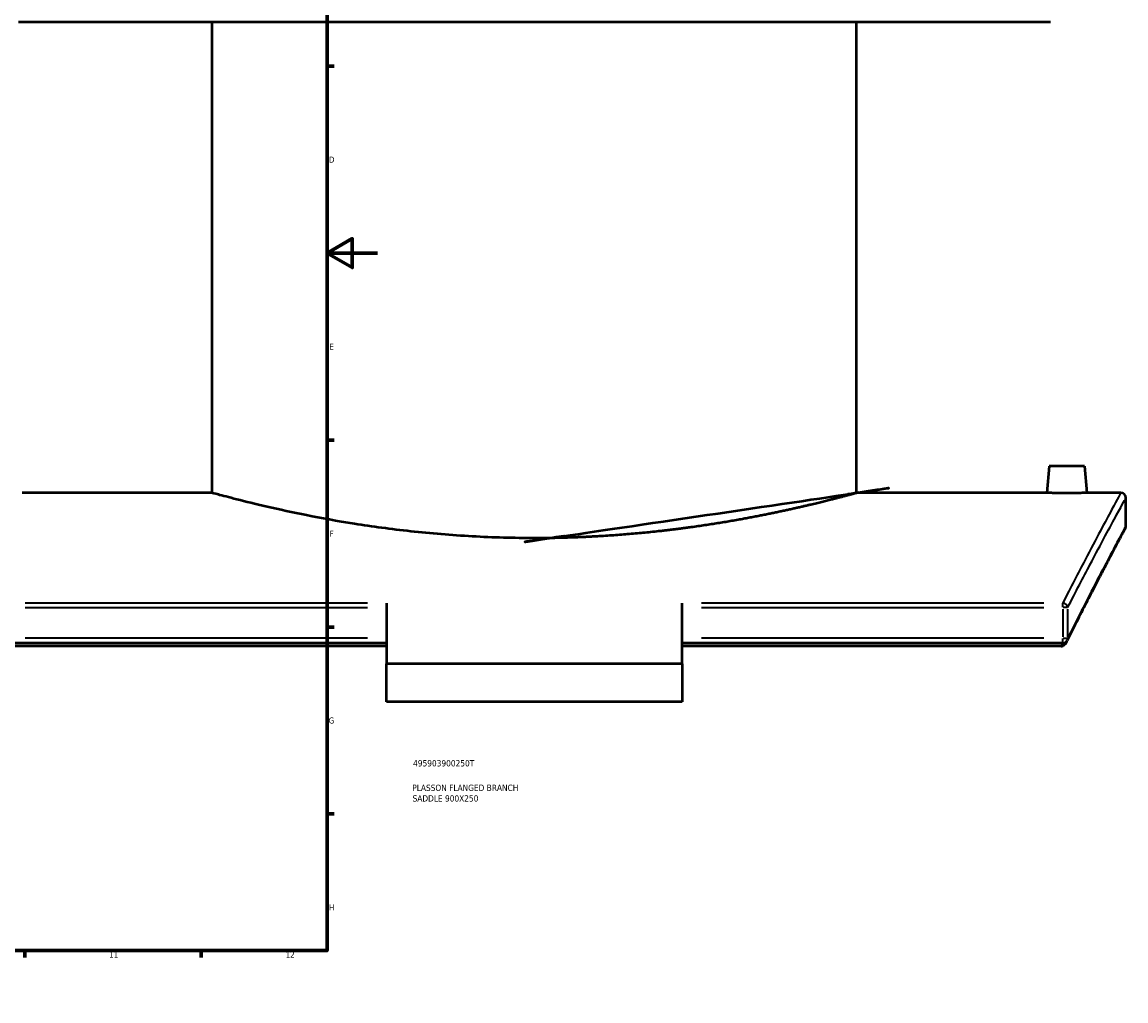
# Model space of a CAD drawing. Header units: millimetres. Extents: x -604 to 1145, y -275 to 910.
# Tile 6 of 10: x 700 to 1138, y 0 to 389. Entities that reach past the tile are written whole.
import ezdxf

# ---------------------------------------------------------------- set-up
doc = ezdxf.new("R2010")
doc.units = ezdxf.units.MM
for name, color, linetype, lineweight in [('Border (ANSI)', 7, 'Continuous', 70), ('Title (ISO)', 7, 'Continuous', 50), ('Visible (ANSI)', 7, 'Continuous', 50), ('Visible Narrow (ANSI)', 7, 'Continuous', 35)]:
    doc.layers.add(name, color=color, linetype=linetype, lineweight=lineweight)
doc.styles.add('Note Text (ANSI)', font='tahoma.ttf')
doc.styles.add('Note Text (ISO)', font='tahoma.ttf')

# ---------------------------------------------------------------- blocks, each defined once
blk = doc.blocks.new('Borders Default Border')
at = {"layer": 'Border (ANSI)'}
for p, q in [((70.08333206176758, 574.0000152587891), (70.08333206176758, 576.8000030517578)), ((140.1666641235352, 574.0000152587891), (140.1666641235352, 576.8000030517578)), ((210.2499961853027, 574.0000152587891), (210.2499961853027, 576.8000030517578)), ((280.3333282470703, 574.0000152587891), (280.3333282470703, 576.8000030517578)), ((350.4166793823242, 574.0000152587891), (350.4166793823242, 576.8000030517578)), ((490.5833435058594, 574.0000152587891), (490.5833435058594, 576.8000030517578)), ((560.6666564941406, 574.0000152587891), (560.6666564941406, 576.8000030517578)), ((630.7500076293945, 574.0000152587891), (630.7500076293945, 576.8000030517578)), ((700.8333587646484, 574.0000152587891), (700.8333587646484, 576.8000030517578)), ((770.9166717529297, 574.0000152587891), (770.9166717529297, 576.8000030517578)), ((20, 519.7499847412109), (17.20000028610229, 519.7499847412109)), ((820.9999847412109, 519.7499847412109), (823.7999725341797, 519.7499847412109)), ((20, 445.4999923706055), (17.20000028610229, 445.4999923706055)), ((820.9999847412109, 445.4999923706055), (823.7999725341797, 445.4999923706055)), ((20, 371.25), (17.20000028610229, 371.25)), ((820.9999847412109, 371.25), (823.7999725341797, 371.25)), ((20, 222.7499961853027), (17.20000028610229, 222.7499961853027)), ((820.9999847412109, 222.7499961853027), (823.7999725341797, 222.7499961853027)), ((20, 148.5000038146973), (17.20000028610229, 148.5000038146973)), ((820.9999847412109, 148.5000038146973), (823.7999725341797, 148.5000038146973)), ((20, 74.25000190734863), (17.20000028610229, 74.25000190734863)), ((820.9999847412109, 74.25000190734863), (823.7999725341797, 74.25000190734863)), ((70.08333206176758, 20), (70.08333206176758, 17.20000028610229)), ((140.1666641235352, 20), (140.1666641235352, 17.20000028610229)), ((210.2499961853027, 20), (210.2499961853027, 17.20000028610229)), ((280.3333282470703, 20), (280.3333282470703, 17.20000028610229)), ((350.4166793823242, 20), (350.4166793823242, 17.20000028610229)), ((490.5833435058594, 20), (490.5833435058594, 17.20000028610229)), ((560.6666564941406, 20), (560.6666564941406, 17.20000028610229)), ((630.7500076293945, 20), (630.7500076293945, 17.20000028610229)), ((700.8333587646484, 20), (700.8333587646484, 17.20000028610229)), ((770.9166717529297, 20), (770.9166717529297, 17.20000028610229))]:
    blk.add_line(p, q, dxfattribs=at)
at = {"layer": 'Border (ANSI)', "flags": 128}
for points in [[(420.4999923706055, 594.0000152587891), (420.4999923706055, 574.0000152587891), (414.7264862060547, 584.0000152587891), (426.2734985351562, 584.0000152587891), (420.4999923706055, 574.0000152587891)], [(20, 20), (20, 574.0000152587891), (820.9999847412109, 574.0000152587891), (820.9999847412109, 20), (20, 20)], [(0, 297.0000076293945), (20, 297.0000076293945), (10, 302.773494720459), (10, 291.2265014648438), (20, 297.0000076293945)], [(840.9999847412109, 297.0000076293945), (820.9999847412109, 297.0000076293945), (830.9999847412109, 302.773494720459), (830.9999847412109, 291.2265014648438), (820.9999847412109, 297.0000076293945)], [(420.4999923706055, 0), (420.4999923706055, 20), (414.7264862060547, 10), (426.2734985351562, 10), (420.4999923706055, 20)]]:
    blk.add_lwpolyline(points, dxfattribs=at)
at = {"layer": 'Border (ANSI)', "color": 5, "true_color": 0x0000ff, "char_height": 2.39999994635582, "attachment_point": 7, "style": 'Note Text (ANSI)'}
for s, insert in [('1', (34.50022139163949, 574.4)), ('2', (104.39731425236, 574.4)), ('3', (174.4614475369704, 574.3494327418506)), ('4', (244.4545406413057, 574.4)), ('5', (314.6722743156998, 574.3494327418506)), ('6', (384.6922474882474, 574.3494327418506)), ('7', (454.7986208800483, 574.4)), ('8', (524.8416341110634, 574.3455429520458)), ('9', (594.9153674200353, 574.3533225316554)), ('10', (664.3497352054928, 574.3494327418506)), ('11', (734.4330685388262, 574.4)), ('12', (804.5164018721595, 574.4)), ('A', (17.37912944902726, 555.6750000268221)), ('A', (821.579129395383, 555.6750000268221)), ('B', (17.66755331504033, 481.4250000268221)), ('B', (821.8675532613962, 481.4250000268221)), ('C', (17.51467650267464, 407.1322123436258)), ('C', (821.7146764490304, 407.1322123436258)), ('D', (17.52071377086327, 332.9250000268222)), ('D', (821.7207137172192, 332.9250000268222)), ('E', (17.71423082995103, 258.6750000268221)), ('E', (821.9142307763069, 258.6750000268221)), ('F', (17.77938474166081, 184.4250000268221)), ('F', (821.9793846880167, 184.4250000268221)), ('G', (17.40381752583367, 110.1283225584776)), ('G', (821.6038174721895, 110.1283225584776)), ('H', (17.52557601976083, 35.92500002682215)), ('H', (821.7255759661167, 35.92500002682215)), ('1', (34.50022139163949, 17.20000005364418)), ('2', (104.39731425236, 17.20000005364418)), ('3', (174.4614475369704, 17.1494327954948)), ('4', (244.4545406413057, 17.20000005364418)), ('5', (314.6722743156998, 17.1494327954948)), ('6', (384.6922474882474, 17.1494327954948)), ('7', (454.7986208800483, 17.20000005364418)), ('8', (524.8416341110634, 17.14554300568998)), ('9', (594.9153674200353, 17.15332258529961)), ('10', (664.3497352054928, 17.1494327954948)), ('11', (734.4330685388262, 17.20000005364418)), ('12', (804.5164018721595, 17.20000005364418))]:
    blk.add_mtext(s, dxfattribs=dict(at, insert=insert))
blk = doc.blocks.new('Title Blocks ISO')
at = {"layer": 'Title (ISO)', "color": 232, "true_color": 0xca0064, "style": 'Note Text (ISO)'}
for tag, p in [('PART_NUMBER_001', (34.15585882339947, 73.13494450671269)), ('DESCRIPTION_001', (33.83688029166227, 63.39776635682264)), ('DESCRIPTION_002', (33.96112475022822, 59.17905135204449))]:
    blk.add_attdef(tag, p, '', height=2.5, dxfattribs=at)

msp = doc.modelspace()

# ---------------------------------------------------------------- linework, layer by layer
at = {"layer": 'Visible (ANSI)'}
for p, q in [((1108.376427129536, 388.7554424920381), (698.3764271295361, 388.7554424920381)), ((775.3764271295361, 201.7554424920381), (775.3764271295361, 388.7554424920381)), ((1031.376427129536, 201.7554424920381), (1031.376427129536, 388.7554424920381)), ((1107.876427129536, 212.3554424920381), (1106.949047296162, 201.7554424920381)), ((1121.876427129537, 212.3554424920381), (1107.876427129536, 212.3554424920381)), ((1121.876427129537, 212.3554424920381), (1122.803806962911, 201.7554424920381)), ((775.3764271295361, 201.7554424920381), (699.8038069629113, 201.7554424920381)), ((1106.949047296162, 201.7554424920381), (1031.376427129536, 201.7554424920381)), ((1136.376427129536, 201.7554424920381), (1122.803806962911, 201.7554424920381)), ((1138.376427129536, 188.755442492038), (1138.376427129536, 199.7554424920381)), ((844.6264271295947, 158.0349168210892), (844.6264271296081, 133.8209282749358)), ((962.1264271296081, 133.8209282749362), (962.1264271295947, 158.0349168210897)), ((844.6264271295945, 142.04894845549), (693.4535601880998, 142.04894845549)), ((844.6264271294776, 140.8544402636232), (694.1466242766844, 140.8544402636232)), ((1113.299294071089, 142.04894845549), (962.1264271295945, 142.04894845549)), ((1112.606229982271, 140.8544402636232), (962.1264271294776, 140.8544402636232)), ((962.1264271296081, 133.8209282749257), (844.6264271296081, 133.8209282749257)), ((844.6264271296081, 118.8209282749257), (844.6264271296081, 133.8209282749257)), ((962.1264271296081, 133.8209282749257), (962.1264271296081, 118.8209282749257)), ((962.1264271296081, 118.8209282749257), (844.6264271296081, 118.8209282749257))]:
    msp.add_line(p, q, dxfattribs=at)
for centre, start, end in [((1136.376427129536, 199.7554424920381), 0, 90), ((1136.376427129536, 188.755442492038), 331.8254889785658, 0), ((1113.299294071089, 144.0489484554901), 269.9999999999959, 333.6087045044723)]:
    msp.add_arc(centre, 2.000000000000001, start, end, dxfattribs=at)
for points, knots in [([(903.3764271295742, 183.791235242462), (895.2944221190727, 183.791235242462), (886.9506482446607, 184.0164125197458), (870.3807964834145, 184.9309446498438), (862.1545056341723, 185.6194910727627), (846.3997371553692, 187.3395398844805), (838.8579128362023, 188.3706442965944), (824.9210569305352, 190.5713709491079), (818.5261568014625, 191.7387398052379), (807.2085397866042, 193.9846058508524), (801.8921469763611, 195.1430734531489), (792.5082328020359, 197.3115385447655), (788.4400415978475, 198.3194842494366), (781.8954451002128, 199.9925532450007), (779.4138412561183, 200.6576523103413), (776.1539138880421, 201.5393766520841), (775.3764271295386, 201.7554424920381), (775.3764271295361, 201.7554424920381)], [0, 0, 0, 0, 2.42460150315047, 2.42460150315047, 4.84920300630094, 4.84920300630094, 7.273804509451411, 7.273804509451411, 9.69840601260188, 9.69840601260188, 12.1225027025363, 12.1225027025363, 14.54659939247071, 14.54659939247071, 16.97069608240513, 16.97069608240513, 19.39479277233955, 19.39479277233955, 19.39479277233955, 19.39479277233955]), ([(1031.376427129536, 201.7554424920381), (1031.376427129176, 201.7554424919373), (1030.59894037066, 201.5393766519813), (1027.339013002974, 200.6576523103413), (1024.857409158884, 199.9925532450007), (1018.312812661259, 198.3194842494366), (1014.244621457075, 197.3115385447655), (1004.860707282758, 195.1430734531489), (999.5443144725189, 193.9846058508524), (988.2266974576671, 191.7387398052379), (981.8317973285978, 190.5713709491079), (967.8949414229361, 188.3706442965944), (960.3531171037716, 187.3395398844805), (944.5983486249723, 185.6194910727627), (936.3720577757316, 184.9309446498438), (919.8022060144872, 184.0164125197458), (911.4584321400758, 183.7912352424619), (903.3764271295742, 183.791235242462)], [58.18437831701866, 58.18437831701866, 58.18437831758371, 58.18437831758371, 60.60847500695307, 60.60847500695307, 63.03257169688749, 63.03257169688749, 65.4566683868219, 65.4566683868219, 67.88076507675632, 67.88076507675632, 70.30536657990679, 70.30536657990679, 72.72996808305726, 72.72996808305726, 75.15456958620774, 75.15456958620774, 77.57917108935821, 77.57917108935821, 77.57917108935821, 77.57917108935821]), ([(1114.876427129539, 201.6877630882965), (1113.880570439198, 201.6877630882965), (1112.818435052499, 201.6912970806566), (1110.864842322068, 201.7040677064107), (1109.973381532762, 201.7131208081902), (1108.566043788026, 201.7301164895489), (1107.956293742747, 201.7391614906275), (1107.147797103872, 201.7519157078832), (1106.949047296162, 201.7554424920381), (1106.949047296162, 201.7554424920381)], [2.389852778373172, 2.389852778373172, 2.389852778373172, 2.389852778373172, 2.688609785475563, 2.688609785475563, 2.987366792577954, 2.987366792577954, 3.286072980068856, 3.286072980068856, 3.584779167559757, 3.584779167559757, 3.584779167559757, 3.584779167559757]), ([(1122.803806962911, 201.7554424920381), (1122.80380695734, 201.7554424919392), (1122.605057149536, 201.7519157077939), (1121.796560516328, 201.7391614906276), (1121.18681047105, 201.7301164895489), (1119.779472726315, 201.7131208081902), (1118.888011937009, 201.7040677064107), (1116.934419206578, 201.6912970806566), (1115.87228381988, 201.6877630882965), (1114.876427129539, 201.6877630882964)], [5.974631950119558, 5.974631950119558, 5.974631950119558, 5.974631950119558, 6.273338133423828, 6.273338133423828, 6.572044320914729, 6.572044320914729, 6.870801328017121, 6.870801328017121, 7.169558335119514, 7.169558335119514, 7.169558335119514, 7.169558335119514]), ([(1138.13945430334, 187.8111251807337), (1138.139454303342, 187.8111251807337), (1138.05696222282, 187.6571696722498), (1137.727701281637, 187.041995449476), (1137.480932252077, 186.580775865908), (1136.825237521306, 185.3530202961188), (1136.416313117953, 184.5864856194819), (1135.439827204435, 182.7513459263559), (1134.872268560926, 181.6827446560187), (1133.583370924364, 179.2479419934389), (1132.862036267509, 177.8817467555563), (1131.271671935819, 174.8573016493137), (1130.402647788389, 173.1990600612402), (1128.524069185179, 169.596925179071), (1127.514521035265, 167.6530418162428), (1125.362959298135, 163.4866085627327), (1124.22094923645, 161.2640636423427), (1121.813248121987, 156.547587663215), (1120.547554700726, 154.0536492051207), (1117.902129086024, 148.8022957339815), (1116.522405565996, 146.044895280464), (1115.090852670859, 143.1599502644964)], [22.10420503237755, 22.10420503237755, 22.10420503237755, 22.10420503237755, 24.14838392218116, 24.14838392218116, 26.19256281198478, 26.19256281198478, 28.23674170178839, 28.23674170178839, 30.280920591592, 30.280920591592, 32.32509948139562, 32.32509948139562, 34.36927837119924, 34.36927837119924, 36.41345726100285, 36.41345726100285, 38.45763615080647, 38.45763615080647, 40.50181504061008, 40.50181504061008, 42.5459939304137, 42.5459939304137, 42.5459939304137, 42.5459939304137]), ([(1114.765221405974, 142.5032751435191), (1114.649271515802, 142.2692571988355), (1114.511469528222, 142.0399736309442), (1114.170130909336, 141.590657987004), (1113.973901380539, 141.392663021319), (1113.625870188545, 141.1349831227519), (1113.468413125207, 141.043828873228), (1113.299294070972, 140.9812433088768)], [-0.2017558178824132, -0.2017558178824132, -0.2017558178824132, -0.2017558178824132, -0.1320834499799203, -0.1320834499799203, -0.05409841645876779, -0.05409841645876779, 0, 0, 0, 0])]:
    msp.add_open_spline(points, degree=3, knots=knots, dxfattribs=at)
for points in [[(1112.606229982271, 140.8544402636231), (1112.842958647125, 140.8544402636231), (1113.077137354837, 140.8990301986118), (1113.299294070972, 140.9812433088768)], [(1114.765202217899, 142.5032816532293), (1114.874046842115, 142.7228988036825), (1114.982597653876, 142.9417889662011), (1115.090852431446, 143.1599503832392)]]:
    msp.add_open_spline(points, degree=3, dxfattribs=at)
at = {"layer": 'Visible Narrow (ANSI)'}
for p, q in [((837.06778378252, 158.034916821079), (701.0122035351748, 158.034916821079)), ((1105.740650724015, 158.034916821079), (969.6850704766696, 158.034916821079)), ((1113.29929407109, 156.3362696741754), (1113.299294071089, 157.9840405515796)), ((701.0122035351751, 156.2229620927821), (837.0677837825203, 156.2229620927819)), ((969.6850704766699, 156.2229620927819), (1105.740650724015, 156.222962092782)), ((1113.29929407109, 155.6142614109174), (1113.29929407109, 144.6576491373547)), ((1115.209243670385, 156.222962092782), (1113.432834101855, 156.222962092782)), ((1115.24460099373, 144.6576491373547), (1115.24460099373, 155.6142614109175)), ((837.0677837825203, 144.0489484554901), (701.0122035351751, 144.0489484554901)), ((1105.740650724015, 144.0489484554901), (969.6850704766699, 144.0489484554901)), ((1113.299294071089, 142.0551137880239), (1113.29929407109, 143.8920302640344)), ((1113.432834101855, 144.0489484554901), (1115.209243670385, 144.0489484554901))]:
    msp.add_line(p, q, dxfattribs=at)
for centre, major_axis, ratio, start_param, end_param in [((1113.299294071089, 156.2229620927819), (-1.780915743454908, 0.9101313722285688), 0.8854925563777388, 3.73864410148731, 5.063727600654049), ((1113.29929407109, 144.0489484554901), (1.791558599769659, -0.8889981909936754), 0.880929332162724, 0.02564930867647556, 0.4873368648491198)]:
    msp.add_ellipse(centre, major_axis=major_axis, ratio=ratio, start_param=start_param, end_param=end_param, dxfattribs=at)
for points, knots in [([(1136.376427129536, 201.7554424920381), (1136.376427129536, 201.7554424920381), (1136.376427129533, 201.7554424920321), (1136.376427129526, 201.75544249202), (1136.376423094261, 201.7554351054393), (1135.126506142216, 199.4788206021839), (1130.277902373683, 190.5117158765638), (1126.682501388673, 183.825883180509), (1119.484146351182, 170.084734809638), (1116.525408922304, 164.3749433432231), (1113.299294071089, 158.034916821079)], [-25.71072716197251, -25.71072716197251, -25.71072716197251, -25.71072716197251, -25.71071425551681, -25.71071425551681, -25.71071425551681, -17.79542595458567, -17.79542595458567, -9.880142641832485, -9.880142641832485, -5.30299740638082, -5.30299740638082, -5.30299740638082, -5.30299740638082]), ([(1115.24460099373, 156.2229620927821), (1118.478299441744, 162.5355980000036), (1121.444111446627, 168.2209529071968), (1128.659526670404, 181.9029995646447), (1132.263448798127, 188.5600759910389), (1137.123543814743, 197.4886125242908), (1138.376423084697, 199.7554351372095), (1138.376427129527, 199.7554424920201), (1138.376427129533, 199.755442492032), (1138.376427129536, 199.7554424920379), (1138.376427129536, 199.7554424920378)], [5.30299740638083, 5.30299740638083, 5.30299740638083, 5.30299740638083, 9.880142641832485, 9.880142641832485, 17.79542595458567, 17.79542595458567, 25.71071425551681, 25.71071425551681, 25.71071425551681, 25.71072716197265, 25.71072716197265, 25.71072716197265, 25.71072716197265]), ([(1138.376427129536, 188.7554424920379), (1138.376427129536, 188.755442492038), (1138.376427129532, 188.7554424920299), (1138.376427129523, 188.7554424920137), (1138.376422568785, 188.7554339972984), (1137.169293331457, 186.5185831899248), (1132.487850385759, 177.7061146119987), (1129.01664464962, 171.1348998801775), (1121.837656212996, 157.1723166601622), (1118.691332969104, 150.9785711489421), (1115.24460099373, 144.0489484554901)], [22.10420503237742, 22.10420503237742, 22.10420503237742, 22.10420503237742, 22.10421985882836, 22.10421985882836, 22.10421985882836, 29.87333065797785, 29.87333065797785, 37.64243643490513, 37.64243643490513, 42.5459939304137, 42.5459939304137, 42.5459939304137, 42.5459939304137])]:
    msp.add_open_spline(points, degree=3, knots=knots, dxfattribs=at)
msp.add_open_spline([(1113.200785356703, 142.0491005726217), (1113.003575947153, 141.6532775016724), (1112.805386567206, 141.2550539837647), (1112.606229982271, 140.8544402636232)], degree=3, dxfattribs=at)

# ---------------------------------------------------------------- block references
msp.add_blockref('Borders Default Border', (0, 0))
msp.add_blockref('Title Blocks ISO', (821, 20)).add_auto_attribs({'PART_NUMBER_001': '495903900250T', 'DESCRIPTION_001': 'PLASSON FLANGED BRANCH', 'DESCRIPTION_002': 'SADDLE 900X250'})

doc.saveas('drawing.dxf')
